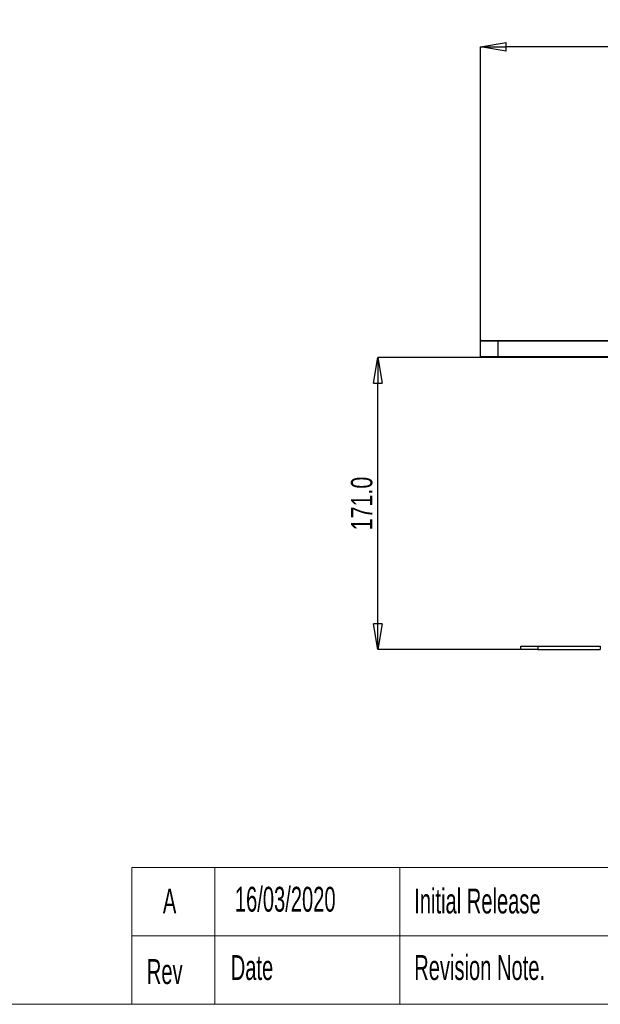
# Paper-space layout 'Sheet1' of a CAD drawing. Header units: millimetres. Extents: x -7 to 420, y -21 to 297.
# Tile 55 of 108: x 147 to 215, y -14 to 101. Entities that reach past the tile are written whole.
import ezdxf

# ---------------------------------------------------------------- set-up
doc = ezdxf.new("R2010")
doc.units = ezdxf.units.MM
doc.header["$PDSIZE"] = -1
doc.styles.add('SLDTEXTSTYLE0', font='TXT', dxfattribs={"width": 0.605})
doc.styles.add('SLDTEXTSTYLE1', font='TXT', dxfattribs={"width": 0.75})
doc.dimstyles.new('SLDDIMSTYLE1', dxfattribs={"dimtxt": 2.5, "dimasz": 3, "dimexe": 0, "dimexo": 0.0625, "dimtad": 1, "dimdec": 1, "dimlfac": 5, "dimrnd": 1e-09, "dimzin": 4, "dimdsep": 46, "dimtxsty": 'SLDTEXTSTYLE1', "dimblk1": 'CLOSED', "dimblk2": 'CLOSED', "dimsah": 1, "dimcen": 0.09, "dimadec": 0, "dimazin": 1, "dimtfac": 1, "dimtofl": 0, "dimtmove": 0, "dimatfit": 3, "dimldrblk": 'CLOSED', "dimfxl": 1, "dimfrac": 2, "dimtolj": 1, "dimtzin": 12, "dimarcsym": 0})

# ---------------------------------------------------------------- blocks, each defined once
blk = doc.blocks.new('_Closed')
at = {"color": 0, "linetype": 'ByBlock', "lineweight": -2}
for p, q in [((-1, 0.166667), (0, 0)), ((-1, 0.166667), (-1, -0.166667)), ((0, 0), (-1, -0.166667)), ((0, 0), (-1, 0))]:
    blk.add_line(p, q, dxfattribs=at)
blk = doc.blocks.new('_D_12')
at = {"color": 0, "linetype": 'Continuous', "lineweight": -2}
for p, q in [((201.02, 63.45), (201.02, 97.87)), ((321.62, 97.87), (204.02, 97.87)), ((324.62, 63.45), (324.62, 97.87))]:
    blk.add_line(p, q, dxfattribs=at)
at = {"layer": 'Defpoints', "color": 0}
for p in [(201.02, 97.87), (201.02, 63.39), (324.62, 63.39)]:
    blk.add_point(p, dxfattribs=at)
at = {"color": 0, "lineweight": -2, "xscale": 3, "yscale": 3, "zscale": 3, "rotation": 180}
blk.add_blockref('_Closed', (201.02, 97.87), dxfattribs=at)
at = {"color": 0, "lineweight": -2, "xscale": 3, "yscale": 3, "zscale": 3}
blk.add_blockref('_Closed', (324.62, 97.87), dxfattribs=at)
at = {"color": 0, "lineweight": 18, "insert": (262.82, 101), "char_height": 2.5, "attachment_point": 2, "style": 'SLDTEXTSTYLE1'}
blk.add_mtext('\\A1;618.0', dxfattribs=at)
blk = doc.blocks.new('_D_13')
at = {"color": 0, "linetype": 'Continuous', "lineweight": -2}
for p, q in [((205.26, 61.49), (188.98, 61.49)), ((188.98, 30.29), (188.98, 58.49)), ((205.66, 27.29), (188.98, 27.29))]:
    blk.add_line(p, q, dxfattribs=at)
at = {"layer": 'Defpoints', "color": 0}
for p in [(188.98, 61.49), (205.32, 61.49), (205.72, 27.29)]:
    blk.add_point(p, dxfattribs=at)
at = {"color": 0, "lineweight": -2, "xscale": 3, "yscale": 3, "zscale": 3}
for p, rotation in [((188.98, 61.49), 90.00000000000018), ((188.98, 27.29), 270.0000000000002)]:
    blk.add_blockref('_Closed', p, dxfattribs=dict(at, rotation=rotation))
at = {"color": 0, "lineweight": 18, "insert": (185.85, 44.39), "char_height": 2.5, "attachment_point": 2, "rotation": 90, "style": 'SLDTEXTSTYLE1'}
blk.add_mtext('\\A1;171.0', dxfattribs=at)

psp = doc.layouts.new('Sheet1')

# ---------------------------------------------------------------- linework, layer by layer
at = {"color": 7, "linetype": 'Continuous', "lineweight": 25}
for p, q in [((201.123, 63.487), (203.023, 63.487)), ((203.023, 63.387), (203.023, 63.487)), ((203.023, 63.487), (216.123, 63.487)), ((203.023, 63.387), (201.023, 63.387)), ((201.023, 61.587), (201.023, 63.387)), ((203.023, 63.387), (203.023, 61.587)), ((201.023, 61.587), (203.023, 61.587)), ((203.023, 61.487), (201.123, 61.487)), ((203.023, 61.487), (203.023, 61.587)), ((216.123, 61.487), (203.023, 61.487)), ((205.723, 27.287), (205.723, 27.687)), ((205.723, 27.687), (207.723, 27.687)), ((207.723, 27.687), (207.723, 27.287)), ((207.723, 27.687), (215.021, 27.687)), ((215.021, 27.687), (215.021, 27.287)), ((207.723, 27.287), (205.723, 27.287)), ((207.723, 27.287), (215.021, 27.287))]:
    psp.add_line(p, q, dxfattribs=at)
at = {"color": 8, "linetype": 'Continuous', "lineweight": 25}
for p, q in [((216.123, 63.387), (203.023, 63.387)), ((203.023, 61.587), (216.123, 61.587))]:
    psp.add_line(p, q, dxfattribs=at)
at = {"color": 7, "linetype": 'Continuous', "lineweight": 18}
for p, q in [((160.192, 1.748), (160.192, -14.252)), ((160.192, 1.748), (237.633, 1.748)), ((169.912, 1.748), (169.912, -14.252)), ((191.56, 1.748), (191.56, -14.252)), ((160.192, -6.252), (237.633, -6.252)), ((-0.367, -14.252), (405.633, -14.252))]:
    psp.add_line(p, q, dxfattribs=at)
at = {"color": 7, "linetype": 'Continuous', "lineweight": 25}
for centre, start, end in [((201.123, 63.387), 90, 180), ((201.123, 61.587), 180, 270)]:
    psp.add_arc(centre, 0.1, start, end, dxfattribs=at)

# ---------------------------------------------------------------- texts
at = {"color": 7, "linetype": 'Continuous', "lineweight": 0, "style": 'SLDTEXTSTYLE0'}
for s, insert, char_height, attachment_point in [('A', (164.627, -0.701), 2.91, 2), ('16/03/2020', (172.264, -0.493), 2.9104, 1), ('Initial Release', (193.248, -0.701), 2.91042, 1), ('Rev', (161.963, -8.961), 2.9104, 1), ('Date', (171.778, -8.492), 2.9104, 1), ('Revision Note.', (193.248, -8.492), 2.91042, 1)]:
    psp.add_mtext(s, dxfattribs=dict(at, insert=insert, char_height=char_height, attachment_point=attachment_point))

# ---------------------------------------------------------------- dimensions: what is measured, and where the dimension line sits
at = {"color": 7, "linetype": 'Continuous', "lineweight": 18}
dim = psp.add_linear_dim(base=(201.023, 97.872), p1=(324.623, 63.387), p2=(201.023, 63.387), dimstyle='SLDDIMSTYLE1', dxfattribs=at)
dim.commit()
dim.dimension.update_dxf_attribs({"geometry": '_D_12', "text_midpoint": (262.823, 97.872), "dimtype": 160})
dim = psp.add_linear_dim(base=(188.976, 61.487), p1=(205.723, 27.287), p2=(205.323, 61.487), angle=90, dimstyle='SLDDIMSTYLE1', dxfattribs=at)
dim.commit()
dim.dimension.update_dxf_attribs({"geometry": '_D_13', "text_midpoint": (188.976, 44.387), "dimtype": 160})

doc.saveas('drawing.dxf')
